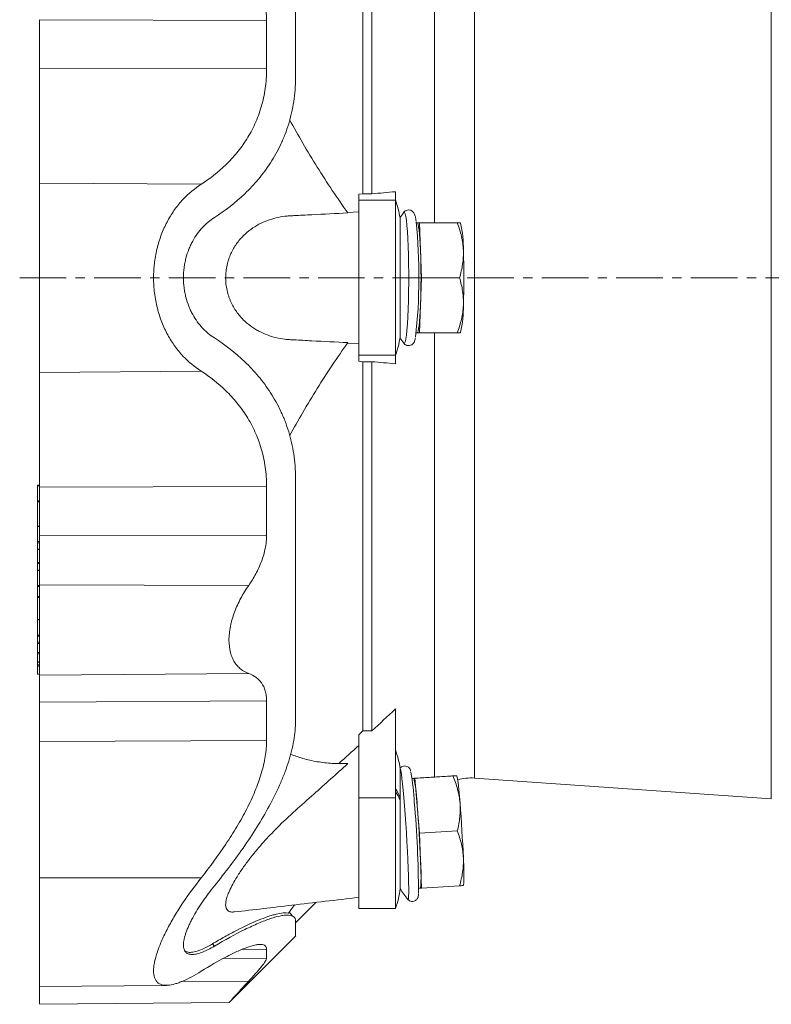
# Model space of a CAD drawing. Header units: millimetres. Extents: x -49 to 952, y -254 to 809.
# Tile 1 of 10: x -47 to 158, y -232 to 36. Entities that reach past the tile are written whole.
import ezdxf

# ---------------------------------------------------------------- set-up
doc = ezdxf.new("R2010")
doc.units = ezdxf.units.MM
doc.linetypes.add('CENTERX2', pattern=[20.32, 12.7, -2.54, 2.54, -2.54])
doc.layers.add('FORMAT', color=7, linetype='Continuous')

msp = doc.modelspace()

# ---------------------------------------------------------------- linework, layer by layer
at = {"color": 8, "linetype": 'Continuous', "lineweight": 0}
for p, q in [((158.16, -176.14), (158.16, 107.92)), ((77.26, 102.26), (77.26, -34.11)), ((66.38, 101.98), (66.38, -19.11)), ((-41.26, 36.23), (20.66, 36.03)), ((-41.26, 22.98), (20.66, 22.82)), ((-41.26, -8.31), (2.82, -8.64)), ((45.74, -12.99), (55.74, -12.99)), ((77.26, -34.11), (77.26, -170.48)), ((66.38, -49.11), (66.38, -170.19)), ((45.74, -55.23), (55.74, -55.23)), ((-41.26, -59.9), (2.82, -59.57)), ((-41.77, -90.8), (-41.26, -90.8)), ((-41.26, -91.2), (20.66, -91.03)), ((-41.77, -94.92), (-41.26, -94.92)), ((-41.77, -95.15), (-41.26, -95.15)), ((-41.77, -101.89), (-41.26, -101.89)), ((-41.26, -104.45), (20.66, -104.25)), ((-41.77, -106.01), (-41.26, -106.01)), ((-41.77, -106.37), (-41.26, -106.37)), ((-41.77, -108.16), (-41.26, -108.16)), ((-41.77, -111.76), (-41.26, -111.76)), ((-41.77, -112.03), (-41.26, -112.03)), ((-41.77, -113.91), (-41.26, -113.91)), ((-41.77, -118.03), (-41.26, -118.03)), ((-41.26, -117.84), (15.76, -117.98)), ((-41.77, -118.3), (-41.26, -118.3)), ((-41.77, -120.98), (-41.26, -120.98)), ((-41.77, -121.25), (-41.26, -121.25)), ((-41.77, -127.36), (-41.26, -127.36)), ((-41.77, -131.48), (-41.26, -131.48)), ((-41.77, -131.84), (-41.26, -131.84)), ((-41.77, -133.43), (-41.26, -133.43)), ((-41.77, -133.79), (-41.26, -133.79)), ((-41.77, -136.28), (-41.26, -136.28)), ((-41.77, -136.61), (-41.26, -136.61)), ((-41.77, -138.81), (-41.26, -138.81)), ((-41.77, -139.62), (-41.26, -139.62)), ((-41.77, -139.95), (-41.26, -139.95)), ((-41.77, -142.15), (-41.26, -142.15)), ((-41.26, -142.44), (15.76, -141.96)), ((-41.26, -149.79), (20.66, -149.45)), ((-41.26, -160.55), (20.66, -160.19)), ((45.74, -175.84), (55.74, -175.84)), ((-41.26, -197.68), (2.82, -197.67)), ((14.09, -217.17), (20.66, -217.11)), ((8.78, -219.69), (20.66, -219.59)), ((-2.68, -225.94), (15.76, -225.83))]:
    msp.add_line(p, q, dxfattribs=at)
at = {"color": 7, "linetype": 'Continuous', "lineweight": 15}
for p, q in [((46.85, 89.41), (46.85, -11.24)), ((49.32, 89.41), (49.32, -11.24)), ((55.74, -12.99), (55.74, -10.66)), ((45.74, -11.34), (46.85, -11.24)), ((45.74, -12.99), (45.74, -11.34)), ((45.74, -55.23), (45.74, -12.99)), ((46.85, -11.24), (49.32, -11.24)), ((55.74, -55.23), (55.74, -12.99)), ((45.74, -16.16), (42.68, -16.31)), ((58, -16.31), (57.97, -16.35)), ((61.67, -19.11), (61.43, -19.11)), ((62.28, -19.11), (61.67, -19.11)), ((62.58, -26.61), (62.28, -19.11)), ((62.28, -19.11), (72.61, -19.11)), ((73.47, -19.22), (73.41, -19.11)), ((62.88, -34.11), (62.58, -26.61)), ((62.58, -41.61), (62.88, -34.11)), ((62.88, -34.11), (73.22, -34.11)), ((62.28, -49.11), (62.58, -41.61)), ((61.43, -49.11), (61.67, -49.11)), ((61.67, -49.11), (62.28, -49.11)), ((62.28, -49.11), (72.61, -49.11)), ((73.41, -49.11), (73.47, -49)), ((42.68, -51.9), (45.74, -52.06)), ((57.97, -51.86), (58, -51.91)), ((45.74, -56.88), (45.74, -55.23)), ((55.74, -57.55), (55.74, -55.23)), ((46.85, -56.98), (45.74, -56.88)), ((49.32, -56.98), (46.85, -56.98)), ((46.85, -56.98), (46.85, -157.63)), ((49.32, -56.98), (49.32, -157.63)), ((-41.26, -90.67), (-41.77, -90.67)), ((-41.77, -90.8), (-41.77, -94.92)), ((-41.77, -95.15), (-41.77, -101.75)), ((-41.26, -101.77), (-41.77, -101.77)), ((-41.77, -101.89), (-41.77, -106.01)), ((-41.77, -106.37), (-41.77, -108.02)), ((-41.26, -108.04), (-41.77, -108.04)), ((-41.77, -108.16), (-41.77, -111.76)), ((-41.77, -112.03), (-41.77, -113.76)), ((-41.26, -113.79), (-41.77, -113.79)), ((-41.77, -113.91), (-41.77, -118.03)), ((-41.77, -118.3), (-41.77, -120.98)), ((-41.77, -121.25), (-41.77, -127.22)), ((-41.26, -127.23), (-41.77, -127.23)), ((-41.77, -127.36), (-41.77, -131.48)), ((-41.77, -131.84), (-41.77, -133.43)), ((-41.77, -133.79), (-41.77, -136.28)), ((-41.77, -136.61), (-41.77, -138.81)), ((-41.77, -138.84), (-41.26, -138.84)), ((-41.77, -138.86), (-41.77, -139.62)), ((-41.77, -139.95), (-41.77, -142.15)), ((-41.77, -142.19), (-41.26, -142.19)), ((55.74, -175.84), (55.74, -151.64)), ((45.74, -158.66), (46.85, -157.63)), ((46.85, -157.63), (49.32, -157.63)), ((45.74, -175.84), (45.74, -158.66)), ((42.77, -166.52), (40.29, -166.52)), ((57.03, -167.89), (57.03, -167.88)), ((60.77, -170.54), (60.24, -170.57)), ((60.46, -170.55), (70.8, -169.92)), ((60.77, -170.54), (60.46, -170.55)), ((60.46, -170.55), (60.47, -170.56)), ((61.07, -170.53), (60.77, -170.54)), ((61.07, -170.53), (71.4, -169.9)), ((61.67, -178.01), (61.07, -170.53)), ((72.47, -169.86), (72.45, -169.82)), ((77.26, -170.48), (158.16, -176.14)), ((45.74, -206), (45.74, -175.84)), ((55.74, -206), (55.74, -175.84)), ((62.28, -185.49), (61.67, -178.01)), ((62.28, -185.49), (72.61, -184.87)), ((62.58, -192.98), (62.28, -185.49)), ((62.88, -200.48), (62.58, -192.98)), ((62.06, -200.52), (62.58, -200.48)), ((62.58, -200.48), (62.88, -200.48)), ((62.88, -200.48), (73.22, -199.85)), ((74.25, -199.8), (74.28, -199.75)), ((59.16, -203.55), (59.16, -203.56)), ((26.64, -207.28), (28.21, -205.05)), ((28.52, -209.93), (34.09, -204.37)), ((45.74, -206), (55.74, -206)), ((26.88, -206.93), (27.01, -207.26)), ((10.44, -231.64), (28.59, -213.5)), ((6.42, -216.29), (5.88, -215.68)), ((-41.26, -227.27), (-6.6, -226.97)), ((-41.26, -232.14), (10.44, -231.69))]:
    msp.add_line(p, q, dxfattribs=at)
at = {"color": 8, "linetype": 'Continuous', "lineweight": 0, "flags": 128}
for points in [[(58, -51.91), (58.03, -51.95), (58.21, -51.93), (58.39, -51.56), (58.56, -50.83), (58.72, -49.77), (58.87, -48.38), (59, -46.71), (59.11, -44.79), (59.21, -42.65), (59.28, -40.33), (59.33, -37.89), (59.36, -35.38), (59.36, -32.84), (59.33, -30.32), (59.28, -27.88), (59.21, -25.57), (59.11, -23.43), (59, -21.5), (58.87, -19.83), (58.72, -18.45), (58.56, -17.38), (58.39, -16.66), (58.21, -16.28), (58.03, -16.27), (58, -16.31)], [(59.16, -203.56), (59.21, -203.57), (59.28, -203.32), (59.33, -202.72), (59.36, -201.77), (59.36, -200.5), (59.33, -198.93), (59.28, -197.09), (59.21, -195.03), (59.11, -192.78), (59, -190.38), (58.87, -187.89), (58.72, -185.36), (58.56, -182.83), (58.39, -180.36), (58.21, -178), (58.03, -175.8), (57.86, -173.8), (57.69, -172.04), (57.53, -170.55), (57.38, -169.37), (57.24, -168.52), (57.12, -168.02), (57.03, -167.88), (57.03, -167.88)]]:
    msp.add_lwpolyline(points, dxfattribs=at)
at = {"color": 7, "linetype": 'Continuous', "lineweight": 15, "flags": 128}
for points in [[(61.67, -19.11), (61.81, -19.24), (61.94, -19.62), (62.07, -20.25), (62.2, -21.12), (62.31, -22.21), (62.41, -23.5), (62.5, -24.98), (62.58, -26.61)], [(62.58, -41.61), (62.5, -43.24), (62.41, -44.71), (62.31, -46.01), (62.2, -47.1), (62.07, -47.97), (61.94, -48.6), (61.81, -48.98), (61.67, -49.11)], [(27.74, -208.14), (27.06, -207.32), (26.82, -207.02)]]:
    msp.add_lwpolyline(points, dxfattribs=at)
at = {"color": 7, "linetype": 'Continuous', "lineweight": 15}
for centre, radius, start, end in [((34.08, -21.11), 23.16, 8.3025, 20.7326), ((82.15, -34.11), 30, 143.6051, 146.9756), ((-86.19, -33.8), 148.34, 353.6136, 5.7843), ((46.29, -25.82), 27.97, 358.3879, 13.6544), ((-135.55, -34.11), 198.27, 357.8321, 2.1679), ((-123.88, -34.11), 198.27, 357.8321, 2.1679), ((46.29, -42.39), 27.97, 346.3456, 1.6121), ((34.08, -47.11), 23.16, 339.2674, 351.6975), ((82.15, -34.11), 30, 213.0286, 216.3949), ((34.08, -171), 23.16, 7.719, 20.7326), ((-0.89, -179.77), 61.83, 2.4958, 10.1598), ((20.42, -179.22), 41.27, 1.6813, 12.1472), ((25.54, -179.14), 47.84, 2.1951, 11.1846), ((76.28, -184.44), 14, 86, 104.8283), ((-221.92, -202.59), 283.95, 0.1488, 5.1544), ((-333.51, -209.44), 396.43, 2.3794, 4.5474), ((-321.82, -208.73), 396.41, 2.3793, 4.5475), ((22.02, -196.73), 40.73, 354.7177, 5.2823), ((26.91, -196.21), 47.51, 355.7239, 4.7433), ((34.08, -197.8), 23.16, 339.2674, 352.8995), ((82.15, -184.27), 30, 213.1582, 220.0023)]:
    msp.add_arc(centre, radius, start, end, dxfattribs=at)
at = {"color": 8, "linetype": 'Continuous', "lineweight": 0}
for centre, radius, start, end in [((49.78, -178.03), 7.55, 16.969, 37.8173), ((49.78, -178.82), 7.54, 16.9393, 37.8194)]:
    msp.add_arc(centre, radius, start, end, dxfattribs=at)
at = {"color": 7, "linetype": 'Continuous', "lineweight": 15}
for points, knots in [([(28.52, 20.43), (28.52, 26.5), (28.52, 32.51), (28.52, 44.27), (28.52, 50.03), (28.52, 61.2), (28.52, 66.61), (28.52, 77), (28.52, 81.97), (28.52, 86.68)], [0, 0, 0, 0, 0.25, 0.25, 0.5, 0.5, 0.75, 0.75, 1, 1, 1, 1]), ([(15.76, 49.76), (16.45, 48.75), (17.1, 47.71), (17.99, 46.07), (18.27, 45.51), (18.79, 44.37), (19.04, 43.78), (19.7, 42.02), (20.05, 40.83), (20.35, 39.32), (20.41, 39.02), (20.5, 38.41), (20.54, 38.11), (20.63, 37.21), (20.66, 36.62), (20.66, 36.03)], [0, 0, 0, 0, 0.25, 0.25, 0.375, 0.375, 0.5, 0.5, 0.75, 0.75, 0.8125, 0.8125, 0.875, 0.875, 1, 1, 1, 1]), ([(-41.26, 22.98), (-41.26, 19.81), (-41.26, 16.68), (-41.26, 10.66), (-41.26, 7.76), (-41.26, 2.38), (-41.26, -0.12), (-41.26, -4.61), (-41.26, -6.6), (-41.26, -8.31)], [0, 0, 0, 0, 0.25, 0.25, 0.5, 0.5, 0.75, 0.75, 1, 1, 1, 1]), ([(20.66, 22.82), (20.66, 20.98), (20.53, 19.2), (20.04, 15.77), (19.68, 14.1), (18.97, 11.69), (18.71, 10.89), (18.13, 9.34), (17.81, 8.58), (16.81, 6.38), (16.06, 5), (14.82, 3.03), (14.39, 2.39), (13.5, 1.15), (13.03, 0.54), (11.6, -1.21), (10.59, -2.3), (7.45, -5.36), (5.2, -7.12), (2.82, -8.64)], [0, 0, 0, 0, 0.125, 0.125, 0.25, 0.25, 0.3125, 0.3125, 0.375, 0.375, 0.5, 0.5, 0.5625, 0.5625, 0.625, 0.625, 0.75, 0.75, 1, 1, 1, 1]), ([(6.42, -17.69), (9.33, -15.83), (12.11, -13.69), (16.01, -9.95), (17.25, -8.63), (19.59, -5.82), (20.69, -4.34), (22.72, -1.19), (23.66, 0.47), (24.71, 2.69), (24.91, 3.14), (25.3, 4.05), (25.49, 4.52), (26.04, 5.93), (26.37, 6.88), (27.27, 9.81), (27.73, 11.82), (28.2, 14.97), (28.32, 16.04), (28.48, 18.22), (28.52, 19.32), (28.52, 20.43)], [0, 0, 0, 0, 0.25, 0.25, 0.375, 0.375, 0.5, 0.5, 0.625, 0.625, 0.65625, 0.65625, 0.6875, 0.6875, 0.75, 0.75, 0.875, 0.875, 0.9375, 0.9375, 1, 1, 1, 1]), ([(26.88, 8.94), (28.07, 6.82), (30.53, 2.43), (34.43, -3.98), (38.52, -10.36), (41.35, -14.41), (42.77, -16.44)], [0, 0, 0, 0, 0.2365776, 0.4890633, 0.7445293, 1, 1, 1, 1]), ([(-41.26, -59.9), (-41.26, -58.8), (-41.26, -57.43), (-41.26, -54.92), (-41.26, -54.02), (-41.26, -52.06), (-41.26, -51), (-41.26, -48.76), (-41.26, -47.58), (-41.26, -45.1), (-41.26, -43.8), (-41.26, -41.12), (-41.26, -39.75), (-41.26, -36.95), (-41.26, -35.53), (-41.26, -32.69), (-41.26, -31.27), (-41.26, -28.47), (-41.26, -27.09), (-41.26, -24.42), (-41.26, -23.12), (-41.26, -20.64), (-41.26, -19.45), (-41.26, -17.21), (-41.26, -16.16), (-41.26, -14.2), (-41.26, -13.29), (-41.26, -10.79), (-41.26, -9.42), (-41.26, -8.31)], [0, 0, 0, 0, 0.125, 0.125, 0.1875, 0.1875, 0.25, 0.25, 0.3125, 0.3125, 0.375, 0.375, 0.4375, 0.4375, 0.5, 0.5, 0.5625, 0.5625, 0.625, 0.625, 0.6875, 0.6875, 0.75, 0.75, 0.8125, 0.8125, 0.875, 0.875, 1, 1, 1, 1]), ([(2.82, -8.64), (1.05, -9.77), (-0.6, -11.14), (-2.52, -13.18), (-2.89, -13.61), (-3.63, -14.5), (-3.98, -14.96), (-5.03, -16.41), (-5.68, -17.43), (-6.86, -19.6), (-7.4, -20.75), (-8.12, -22.59), (-8.35, -23.22), (-8.76, -24.49), (-8.94, -25.13), (-9.44, -27.1), (-9.7, -28.44), (-9.92, -30.18), (-9.96, -30.53), (-10.03, -31.23), (-10.06, -31.59), (-10.12, -32.65), (-10.15, -33.36), (-10.15, -35.48), (-10.06, -36.89), (-9.8, -38.98), (-9.7, -39.68), (-9.44, -41.05), (-9.29, -41.72), (-8.79, -43.7), (-8.38, -44.97), (-7.66, -46.81), (-7.4, -47.41), (-6.86, -48.57), (-6.58, -49.13), (-5.69, -50.77), (-5.04, -51.79), (-3.99, -53.24), (-3.63, -53.71), (-2.9, -54.6), (-2.52, -55.03), (-0.61, -57.07), (1.05, -58.44), (2.82, -59.57)], [0, 0, 0, 0, 0.125, 0.125, 0.15625, 0.15625, 0.1875, 0.1875, 0.25, 0.25, 0.3125, 0.3125, 0.34375, 0.34375, 0.375, 0.375, 0.4375, 0.4375, 0.453125, 0.453125, 0.46875, 0.46875, 0.5, 0.5, 0.5625, 0.5625, 0.59375, 0.59375, 0.625, 0.625, 0.6875, 0.6875, 0.71875, 0.71875, 0.75, 0.75, 0.8125, 0.8125, 0.84375, 0.84375, 0.875, 0.875, 1, 1, 1, 1]), ([(59.34, -15.61), (59.11, -15.64), (58.67, -15.7), (58.2, -16.04), (57.98, -16.31), (57.91, -16.44), (57.89, -16.48)], [0, 0, 0, 0, 0.316252, 0.598639, 0.886032, 1, 1, 1, 1]), ([(61.38, -18.66), (61.36, -18.51), (61.29, -17.96), (61.16, -17.39), (60.99, -16.84), (60.79, -16.43), (60.47, -16.02), (59.97, -15.68), (59.55, -15.63), (59.34, -15.61)], [0, 0, 0, 0, 0.104671, 0.394083, 0.580462, 0.718557, 0.81589, 0.911621, 1, 1, 1, 1]), ([(-2.02, -34.11), (-2.02, -33.19), (-1.96, -32.29), (-1.79, -30.96), (-1.72, -30.52), (-1.55, -29.65), (-1.45, -29.21), (-1.12, -27.93), (-0.85, -27.12), (-0.39, -25.95), (-0.22, -25.57), (0.13, -24.82), (0.32, -24.46), (0.9, -23.4), (1.32, -22.75), (2.21, -21.52), (2.69, -20.94), (3.44, -20.14), (3.69, -19.88), (4.22, -19.39), (4.48, -19.15), (5.29, -18.47), (5.85, -18.06), (6.42, -17.69)], [0, 0, 0, 0, 0.125, 0.125, 0.1875, 0.1875, 0.25, 0.25, 0.375, 0.375, 0.4375, 0.4375, 0.5, 0.5, 0.625, 0.625, 0.75, 0.75, 0.8125, 0.8125, 0.875, 0.875, 1, 1, 1, 1]), ([(42.77, -16.44), (39.51, -16.6), (36.24, -16.76), (31.35, -17.01), (29.51, -17.1), (27.68, -17.19), (27.27, -17.21), (27.07, -17.22), (26.45, -17.26), (26.05, -17.3), (24.83, -17.44), (24.02, -17.59), (21.62, -18.17), (20.06, -18.75), (17.81, -19.94), (17.08, -20.39), (15.64, -21.44), (14.95, -22.02), (13.96, -23.01), (13.64, -23.35), (13.02, -24.08), (12.72, -24.47), (11.86, -25.69), (11.35, -26.57), (10.8, -27.78), (10.69, -28.03), (10.49, -28.53), (10.4, -28.79), (10.14, -29.58), (9.99, -30.12), (9.74, -31.22), (9.65, -31.79), (9.52, -32.95), (9.49, -33.53), (9.49, -34.69), (9.52, -35.27), (9.61, -36.14), (9.65, -36.42), (9.75, -36.99), (9.8, -37.27), (9.99, -38.1), (10.14, -38.64), (10.4, -39.43), (10.5, -39.69), (10.7, -40.2), (10.8, -40.44), (11.35, -41.65), (11.86, -42.53), (12.73, -43.75), (13.03, -44.14), (13.65, -44.87), (13.97, -45.21), (14.95, -46.19), (15.64, -46.77), (16.71, -47.55), (17.08, -47.8), (17.81, -48.26), (18.19, -48.47), (20.06, -49.47), (21.61, -50.04), (24, -50.62), (24.81, -50.77), (26.03, -50.92), (26.43, -50.95), (27.05, -50.99), (27.25, -51), (27.66, -51.02), (29.5, -51.11), (34.6, -51.37), (39.5, -51.61), (42.77, -51.78)], [0, 0, 0, 0, 0.125, 0.125, 0.1875, 0.195313, 0.195313, 0.203125, 0.203125, 0.21875, 0.21875, 0.25, 0.25, 0.3125, 0.3125, 0.34375, 0.34375, 0.375, 0.375, 0.390625, 0.390625, 0.40625, 0.40625, 0.4375, 0.4375, 0.445312, 0.445312, 0.453125, 0.453125, 0.46875, 0.46875, 0.484375, 0.484375, 0.5, 0.5, 0.515625, 0.515625, 0.523437, 0.523437, 0.53125, 0.53125, 0.546875, 0.546875, 0.554687, 0.554687, 0.5625, 0.5625, 0.59375, 0.59375, 0.609375, 0.609375, 0.625, 0.625, 0.65625, 0.65625, 0.671875, 0.671875, 0.6875, 0.6875, 0.75, 0.75, 0.78125, 0.78125, 0.796875, 0.796875, 0.804687, 0.804687, 0.8125, 0.875, 1, 1, 1, 1]), ([(57, -17.76), (57, -17.79), (57.01, -17.93), (57.01, -18.27), (57.01, -18.41), (57.02, -18.74), (57.02, -18.93), (57.03, -19.57), (57.03, -20.08), (57.04, -20.98), (57.04, -21.3), (57.04, -21.99), (57.04, -22.35), (57.05, -23.48), (57.05, -24.29), (57.05, -25.61), (57.05, -26.07), (57.06, -27), (57.06, -27.48), (57.06, -28.93), (57.06, -29.94), (57.06, -32.01), (57.06, -33.06), (57.06, -34.62), (57.06, -35.15), (57.06, -36.19), (57.06, -36.72), (57.06, -38.27), (57.06, -39.27), (57.06, -40.73), (57.06, -41.2), (57.05, -42.14), (57.05, -42.6), (57.05, -43.91), (57.05, -44.73), (57.04, -45.86), (57.04, -46.23), (57.04, -46.91), (57.04, -47.23), (57.03, -48.12), (57.03, -48.64), (57.02, -49.49), (57.01, -49.82), (57.01, -50.17), (57.01, -50.26), (57, -50.39), (57, -50.44), (57, -50.45)], [0, 0, 0, 0, 0.0625, 0.0625, 0.09375, 0.09375, 0.125, 0.125, 0.1875, 0.1875, 0.21875, 0.21875, 0.25, 0.25, 0.3125, 0.3125, 0.34375, 0.34375, 0.375, 0.375, 0.4375, 0.4375, 0.5, 0.5, 0.53125, 0.53125, 0.5625, 0.5625, 0.625, 0.625, 0.65625, 0.65625, 0.6875, 0.6875, 0.75, 0.75, 0.78125, 0.78125, 0.8125, 0.8125, 0.875, 0.875, 0.9375, 0.9375, 0.96875, 0.96875, 1, 1, 1, 1]), ([(72.61, -19.11), (73.07, -20.33), (73.46, -21.57), (74.02, -24.07), (74.2, -25.33), (74.25, -26.61)], [0, 0, 0, 0, 0.5, 0.5, 1, 1, 1, 1]), ([(73.35, -19.11), (73.37, -19.11), (73.4, -19.11), (73.09, -19.11), (72.74, -19.11), (72.61, -19.11)], [0, 0, 0, 0, 0.2266585, 0.7218296, 1, 1, 1, 1]), ([(74.25, -26.61), (74.28, -27.24), (74.27, -27.88), (74.2, -29.15), (74.13, -29.78), (73.86, -31.65), (73.57, -32.88), (73.22, -34.11)], [0, 0, 0, 0, 0.25, 0.25, 0.5, 0.5, 1, 1, 1, 1]), ([(-2.02, -34.11), (-2.02, -35.02), (-1.96, -35.92), (-1.79, -37.26), (-1.72, -37.7), (-1.55, -38.57), (-1.45, -39), (-1.12, -40.28), (-0.85, -41.09), (-0.39, -42.26), (-0.22, -42.65), (0.13, -43.39), (0.32, -43.76), (0.9, -44.81), (1.32, -45.47), (2.21, -46.7), (2.69, -47.27), (3.44, -48.08), (3.69, -48.33), (4.22, -48.83), (4.48, -49.06), (5.29, -49.74), (5.85, -50.15), (6.42, -50.52)], [0, 0, 0, 0, 0.125, 0.125, 0.1875, 0.1875, 0.25, 0.25, 0.375, 0.375, 0.4375, 0.4375, 0.5, 0.5, 0.625, 0.625, 0.75, 0.75, 0.8125, 0.8125, 0.875, 0.875, 1, 1, 1, 1]), ([(73.22, -34.11), (73.57, -35.33), (73.86, -36.57), (74.23, -39.07), (74.3, -40.33), (74.25, -41.61)], [0, 0, 0, 0, 0.5, 0.5, 1, 1, 1, 1]), ([(74.25, -41.61), (74.22, -42.24), (74.17, -42.88), (73.99, -44.15), (73.88, -44.78), (73.45, -46.65), (73.07, -47.88), (72.61, -49.11)], [0, 0, 0, 0, 0.25, 0.25, 0.5, 0.5, 1, 1, 1, 1]), ([(6.42, -50.52), (9.33, -52.39), (12.11, -54.53), (16.01, -58.26), (17.25, -59.59), (19.59, -62.39), (20.69, -63.87), (22.72, -67.02), (23.66, -68.69), (24.71, -70.9), (24.91, -71.35), (25.3, -72.27), (25.49, -72.73), (26.04, -74.14), (26.37, -75.1), (27.27, -78.02), (27.73, -80.04), (28.2, -83.18), (28.32, -84.25), (28.48, -86.43), (28.52, -87.53), (28.52, -88.64)], [0, 0, 0, 0, 0.25, 0.25, 0.375, 0.375, 0.5, 0.5, 0.625, 0.625, 0.65625, 0.65625, 0.6875, 0.6875, 0.75, 0.75, 0.875, 0.875, 0.9375, 0.9375, 1, 1, 1, 1]), ([(57.9, -51.74), (57.93, -51.79), (58.01, -51.95), (58.31, -52.28), (58.88, -52.59), (59.58, -52.64), (60.2, -52.41), (60.6, -52.05), (60.84, -51.7), (61.01, -51.32), (61.11, -51.02), (61.16, -50.76), (61.17, -50.69)], [0, 0, 0, 0, 0.057649, 0.155448, 0.25367, 0.353907, 0.452399, 0.541328, 0.636914, 0.756815, 0.937712, 1, 1, 1, 1]), ([(72.61, -49.11), (72.74, -49.11), (73.08, -49.11), (73.4, -49.11), (73.36, -49.11), (73.35, -49.11)], [0, 0, 0, 0, 0.278172, 0.766548, 1, 1, 1, 1]), ([(26.88, -77.15), (28.07, -75.03), (30.53, -70.64), (34.43, -64.23), (38.52, -57.85), (41.35, -53.8), (42.77, -51.78)], [0, 0, 0, 0, 0.236578, 0.489063, 0.744529, 1, 1, 1, 1]), ([(-41.26, -91.2), (-41.26, -88.03), (-41.26, -84.89), (-41.26, -78.87), (-41.26, -75.98), (-41.26, -70.59), (-41.26, -68.09), (-41.26, -63.6), (-41.26, -61.61), (-41.26, -59.9)], [0, 0, 0, 0, 0.25, 0.25, 0.5, 0.5, 0.75, 0.75, 1, 1, 1, 1]), ([(20.66, -91.03), (20.66, -89.19), (20.53, -87.42), (20.04, -83.98), (19.68, -82.32), (18.97, -79.9), (18.71, -79.11), (18.13, -77.55), (17.81, -76.8), (16.81, -74.59), (16.06, -73.21), (14.82, -71.24), (14.39, -70.6), (13.5, -69.36), (13.03, -68.76), (11.6, -67), (10.59, -65.91), (7.45, -62.85), (5.2, -61.1), (2.82, -59.57)], [0, 0, 0, 0, 0.125, 0.125, 0.25, 0.25, 0.3125, 0.3125, 0.375, 0.375, 0.5, 0.5, 0.5625, 0.5625, 0.625, 0.625, 0.75, 0.75, 1, 1, 1, 1]), ([(-41.77, -90.8), (-41.77, -90.78), (-41.77, -90.75), (-41.77, -90.71), (-41.77, -90.68), (-41.77, -90.68), (-41.77, -90.67)], [0, 0, 0, 0, 0.222977, 0.471403, 0.740262, 1, 1, 1, 1]), ([(28.52, -154.9), (28.52, -150.18), (28.52, -145.21), (28.52, -134.83), (28.52, -129.42), (28.52, -118.25), (28.52, -112.49), (28.52, -100.72), (28.52, -94.72), (28.52, -88.64)], [0, 0, 0, 0, 0.25, 0.25, 0.5, 0.5, 0.75, 0.75, 1, 1, 1, 1]), ([(-41.77, -95.15), (-41.77, -95.12), (-41.77, -95.08), (-41.77, -94.99), (-41.77, -94.95), (-41.77, -94.92)], [0, 0, 0, 0, 0.5, 0.5, 1, 1, 1, 1]), ([(-41.77, -101.89), (-41.77, -101.87), (-41.77, -101.82), (-41.77, -101.78), (-41.77, -101.77), (-41.77, -101.77), (-41.77, -101.77)], [0, 0, 0, 0, 0.308963, 0.631585, 0.883759, 1, 1, 1, 1]), ([(-41.26, -117.84), (-41.26, -116.77), (-41.26, -115.65), (-41.26, -113.38), (-41.26, -112.23), (-41.26, -109.94), (-41.26, -108.8), (-41.26, -106.57), (-41.26, -105.48), (-41.26, -104.45)], [0, 0, 0, 0, 0.25, 0.25, 0.5, 0.5, 0.75, 0.75, 1, 1, 1, 1]), ([(15.76, -117.98), (16.45, -116.97), (17.1, -115.92), (17.99, -114.28), (18.27, -113.72), (18.79, -112.58), (19.04, -112), (19.7, -110.24), (20.05, -109.05), (20.35, -107.54), (20.41, -107.23), (20.5, -106.63), (20.54, -106.33), (20.63, -105.43), (20.66, -104.83), (20.66, -104.25)], [0, 0, 0, 0, 0.25, 0.25, 0.375, 0.375, 0.5, 0.5, 0.75, 0.75, 0.8125, 0.8125, 0.875, 0.875, 1, 1, 1, 1]), ([(-41.77, -106.37), (-41.77, -106.37), (-41.77, -106.36), (-41.77, -106.31), (-41.77, -106.28), (-41.77, -106.2), (-41.77, -106.16), (-41.77, -106.08), (-41.77, -106.04), (-41.77, -106.01)], [0, 0, 0, 0, 0.25, 0.25, 0.5, 0.5, 0.75, 0.75, 1, 1, 1, 1]), ([(-41.77, -108.16), (-41.77, -108.14), (-41.77, -108.09), (-41.77, -108.05), (-41.77, -108.04), (-41.77, -108.04), (-41.77, -108.04)], [0, 0, 0, 0, 0.308963, 0.631584, 0.8837, 1, 1, 1, 1]), ([(-41.77, -112.03), (-41.77, -112), (-41.77, -111.95), (-41.77, -111.85), (-41.77, -111.8), (-41.77, -111.76)], [0, 0, 0, 0, 0.5, 0.5, 1, 1, 1, 1]), ([(-41.77, -113.91), (-41.77, -113.89), (-41.77, -113.84), (-41.77, -113.8), (-41.77, -113.79), (-41.77, -113.79)], [0, 0, 0, 0, 0.3204098, 0.6804135, 1, 1, 1, 1]), ([(-41.77, -118.3), (-41.77, -118.27), (-41.77, -118.22), (-41.77, -118.12), (-41.77, -118.07), (-41.77, -118.03)], [0, 0, 0, 0, 0.5, 0.5, 1, 1, 1, 1]), ([(-41.26, -117.84), (-41.26, -118.98), (-41.26, -120.2), (-41.26, -122.72), (-41.26, -124.03), (-41.26, -126.68), (-41.26, -128.02), (-41.26, -130.64), (-41.26, -131.92), (-41.26, -134.33), (-41.26, -135.46), (-41.26, -137.51), (-41.26, -138.42), (-41.26, -140), (-41.26, -140.66), (-41.26, -141.73), (-41.26, -142.14), (-41.26, -142.44)], [0, 0, 0, 0, 0.125, 0.125, 0.25, 0.25, 0.375, 0.375, 0.5, 0.5, 0.625, 0.625, 0.75, 0.75, 0.875, 0.875, 1, 1, 1, 1]), ([(15.76, -141.96), (14.98, -141.67), (14.27, -141.29), (13.31, -140.53), (13, -140.24), (12.57, -139.77), (12.43, -139.6), (12.16, -139.25), (12.04, -139.07), (11.68, -138.5), (11.46, -138.09), (11.18, -137.43), (11.09, -137.2), (10.93, -136.73), (10.86, -136.48), (10.53, -135.22), (10.39, -134.12), (10.39, -132.32), (10.43, -131.7), (10.56, -130.44), (10.66, -129.8), (10.85, -128.83), (10.92, -128.51), (11.08, -127.86), (11.17, -127.53), (11.45, -126.55), (11.67, -125.9), (12.15, -124.61), (12.41, -123.97), (12.99, -122.71), (13.3, -122.08), (14.27, -120.25), (14.98, -119.09), (15.76, -117.98)], [0, 0, 0, 0, 0.125, 0.125, 0.1875, 0.1875, 0.21875, 0.21875, 0.25, 0.25, 0.3125, 0.3125, 0.34375, 0.34375, 0.375, 0.375, 0.5, 0.5, 0.5625, 0.5625, 0.625, 0.625, 0.65625, 0.65625, 0.6875, 0.6875, 0.75, 0.75, 0.8125, 0.8125, 0.875, 0.875, 1, 1, 1, 1]), ([(-41.77, -120.98), (-41.77, -121.02), (-41.77, -121.07), (-41.77, -121.16), (-41.77, -121.21), (-41.77, -121.25)], [0, 0, 0, 0, 0.5, 0.5, 1, 1, 1, 1]), ([(-41.77, -127.36), (-41.77, -127.34), (-41.77, -127.29), (-41.77, -127.25), (-41.77, -127.24), (-41.77, -127.24), (-41.77, -127.24)], [0, 0, 0, 0, 0.30895, 0.631578, 0.883727, 1, 1, 1, 1]), ([(-41.77, -131.84), (-41.77, -131.84), (-41.77, -131.83), (-41.77, -131.78), (-41.77, -131.75), (-41.77, -131.67), (-41.77, -131.63), (-41.77, -131.55), (-41.77, -131.51), (-41.77, -131.48)], [0, 0, 0, 0, 0.25, 0.25, 0.5, 0.5, 0.75, 0.75, 1, 1, 1, 1]), ([(-41.77, -133.43), (-41.77, -133.43), (-41.77, -133.44), (-41.77, -133.49), (-41.77, -133.52), (-41.77, -133.6), (-41.77, -133.64), (-41.77, -133.73), (-41.77, -133.76), (-41.77, -133.79)], [0, 0, 0, 0, 0.25, 0.25, 0.5, 0.5, 0.75, 0.75, 1, 1, 1, 1]), ([(-41.77, -136.61), (-41.77, -136.58), (-41.77, -136.53), (-41.77, -136.4), (-41.77, -136.33), (-41.77, -136.28)], [0, 0, 0, 0, 0.5, 0.5, 1, 1, 1, 1]), ([(-41.77, -138.84), (-41.77, -138.84), (-41.77, -138.84), (-41.77, -138.82), (-41.77, -138.81)], [0, 0, 0, 0, 0.370554, 1, 1, 1, 1]), ([(-41.77, -139.95), (-41.77, -139.93), (-41.77, -139.87), (-41.77, -139.74), (-41.77, -139.67), (-41.77, -139.62)], [0, 0, 0, 0, 0.5, 0.5, 1, 1, 1, 1]), ([(-41.77, -142.18), (-41.77, -142.18), (-41.77, -142.18), (-41.77, -142.17), (-41.77, -142.15)], [0, 0, 0, 0, 0.370562, 1, 1, 1, 1]), ([(15.76, -141.96), (16.45, -142.21), (17.1, -142.55), (17.99, -143.19), (18.27, -143.42), (18.79, -143.95), (19.04, -144.24), (19.7, -145.17), (20.05, -145.89), (20.35, -146.92), (20.41, -147.13), (20.5, -147.57), (20.54, -147.79), (20.63, -148.48), (20.66, -148.95), (20.66, -149.45)], [0, 0, 0, 0, 0.25, 0.25, 0.375, 0.375, 0.5, 0.5, 0.75, 0.75, 0.8125, 0.8125, 0.875, 0.875, 1, 1, 1, 1]), ([(-41.26, -142.44), (-41.26, -142.72), (-41.26, -143.09), (-41.26, -144.01), (-41.26, -144.55), (-41.26, -145.81), (-41.26, -146.52), (-41.26, -148.07), (-41.26, -148.91), (-41.26, -149.79)], [0, 0, 0, 0, 0.25, 0.25, 0.5, 0.5, 0.75, 0.75, 1, 1, 1, 1]), ([(6.42, -199.87), (9.33, -196.28), (12.11, -192.61), (16.01, -186.96), (17.25, -185.07), (19.59, -181.27), (20.69, -179.37), (22.72, -175.54), (23.66, -173.61), (24.71, -171.19), (24.91, -170.71), (25.3, -169.73), (25.49, -169.25), (26.04, -167.79), (26.37, -166.83), (27.27, -163.97), (27.73, -162.1), (28.2, -159.35), (28.32, -158.44), (28.48, -156.64), (28.52, -155.76), (28.52, -154.9)], [0, 0, 0, 0, 0.25, 0.25, 0.375, 0.375, 0.5, 0.5, 0.625, 0.625, 0.65625, 0.65625, 0.6875, 0.6875, 0.75, 0.75, 0.875, 0.875, 0.9375, 0.9375, 1, 1, 1, 1]), ([(-41.26, -160.55), (-41.26, -163.01), (-41.26, -165.71), (-41.26, -171.5), (-41.26, -174.58), (-41.26, -180.97), (-41.26, -184.28), (-41.26, -190.97), (-41.26, -194.35), (-41.26, -197.68)], [0, 0, 0, 0, 0.25, 0.25, 0.5, 0.5, 0.75, 0.75, 1, 1, 1, 1]), ([(20.66, -160.19), (20.66, -161.62), (20.53, -163.08), (20.04, -166.1), (19.68, -167.64), (18.97, -170.02), (18.71, -170.82), (18.13, -172.44), (17.81, -173.25), (16.81, -175.67), (16.06, -177.28), (14.82, -179.7), (14.39, -180.5), (13.5, -182.11), (13.03, -182.92), (11.6, -185.33), (10.59, -186.91), (7.45, -191.61), (5.2, -194.67), (2.82, -197.67)], [0, 0, 0, 0, 0.125, 0.125, 0.25, 0.25, 0.3125, 0.3125, 0.375, 0.375, 0.5, 0.5, 0.5625, 0.5625, 0.625, 0.625, 0.75, 0.75, 1, 1, 1, 1]), ([(27.17, -163.99), (28.27, -164.39), (30.63, -165.26), (34.43, -166.07), (38.52, -166.56), (41.35, -166.53), (42.77, -166.52)], [0, 0, 0, 0, 0.221596, 0.479036, 0.739516, 1, 1, 1, 1]), ([(42.77, -166.52), (39.68, -169.32), (34.92, -173.62), (28.48, -179.3), (23.88, -183.56), (19.81, -187.87), (16.76, -191.49), (14.36, -194.69), (12.71, -197.14), (11.42, -199.36), (10.52, -201.15), (9.91, -202.7), (9.56, -203.99), (9.45, -205.09), (9.62, -206.2), (10.29, -206.86), (11.18, -207.06), (11.75, -206.96), (11.92, -206.93)], [0, 0, 0, 0, 0.202806, 0.312426, 0.421784, 0.505088, 0.588269, 0.639292, 0.690243, 0.728548, 0.766799, 0.797226, 0.827628, 0.858186, 0.888744, 0.944887, 0.984015, 1, 1, 1, 1]), ([(57.03, -167.88), (57.02, -167.94), (57.02, -168.16), (57.02, -168.63), (57.02, -168.74), (57.02, -168.97), (57.02, -169.1), (57.02, -169.51), (57.01, -169.81), (57.01, -170.5), (57.01, -170.88), (57.01, -171.71), (57.01, -172.16), (57, -173.59), (57, -174.65), (57, -175.82)], [0, 0, 0, 0, 0.25, 0.25, 0.3125, 0.3125, 0.375, 0.375, 0.5, 0.5, 0.625, 0.625, 0.75, 0.75, 1, 1, 1, 1]), ([(59.91, -168.56), (59.9, -168.52), (59.88, -168.4), (59.81, -168.21), (59.66, -167.9), (59.34, -167.53), (58.87, -167.25), (58.26, -167.14), (57.69, -167.29), (57.34, -167.5), (57.25, -167.61), (57.24, -167.62)], [0, 0, 0, 0, 0.078187, 0.24697, 0.400508, 0.510414, 0.628887, 0.75445, 0.88796, 0.994336, 1, 1, 1, 1]), ([(70.8, -169.92), (71.26, -169.9), (71.64, -169.87), (72.21, -169.84), (72.39, -169.83), (72.44, -169.83)], [0, 0, 0, 0, 0.5, 0.5, 1, 1, 1, 1]), ([(72.43, -169.83), (72.39, -169.84), (72.31, -169.85), (71.71, -169.88), (71.4, -169.9)], [0, 0, 0, 0, 0.477718, 1, 1, 1, 1]), ([(73.34, -177.31), (73.29, -176.67), (73.21, -176.04), (72.98, -174.77), (72.84, -174.15), (72.34, -172.3), (71.9, -171.09), (71.4, -169.9)], [0, 0, 0, 0, 0.25, 0.25, 0.5, 0.5, 1, 1, 1, 1]), ([(57.05, -200.66), (57.06, -200.65), (57.06, -200.65), (57.06, -200.11), (57.06, -199.13), (57.06, -197.7), (57.06, -195.9), (57.06, -193.77), (57.05, -191.38), (57.04, -188.77), (57.04, -186.07), (57.03, -183.29), (57.01, -180.05), (57, -177.91), (57, -176.62)], [0, 0, 0, 0, 0.050504, 0.131687, 0.215224, 0.296428, 0.379987, 0.461197, 0.544761, 0.625955, 0.709505, 0.790671, 0.874193, 1, 1, 1, 1]), ([(72.61, -184.87), (72.92, -183.63), (73.16, -182.36), (73.42, -179.83), (73.45, -178.57), (73.34, -177.31)], [0, 0, 0, 0, 0.5, 0.5, 1, 1, 1, 1]), ([(72.61, -184.87), (73.07, -186.07), (73.46, -187.28), (74.02, -189.75), (74.2, -191), (74.25, -192.28)], [0, 0, 0, 0, 0.5, 0.5, 1, 1, 1, 1]), ([(74.25, -192.28), (74.28, -192.91), (74.27, -193.55), (74.2, -194.82), (74.13, -195.46), (73.86, -197.35), (73.57, -198.6), (73.22, -199.85)], [0, 0, 0, 0, 0.25, 0.25, 0.5, 0.5, 1, 1, 1, 1]), ([(-41.26, -227.2), (-41.26, -227.16), (-41.26, -227.08), (-41.26, -225.73), (-41.26, -223.4), (-41.26, -220.12), (-41.26, -216.11), (-41.26, -211.63), (-41.26, -206.93), (-41.26, -202.26), (-41.26, -199.17), (-41.26, -197.68)], [0, 0, 0, 0, 0.096505, 0.215537, 0.336675, 0.457815, 0.576847, 0.691876, 0.801381, 0.904294, 1, 1, 1, 1]), ([(2.82, -197.67), (1.05, -199.9), (-0.6, -202.16), (-2.52, -205.03), (-2.89, -205.61), (-3.63, -206.77), (-3.98, -207.35), (-5.03, -209.09), (-5.68, -210.23), (-6.86, -212.49), (-7.4, -213.6), (-8.12, -215.23), (-8.35, -215.77), (-8.76, -216.81), (-8.94, -217.32), (-9.44, -218.8), (-9.7, -219.73), (-9.92, -220.82), (-9.96, -221.03), (-10.03, -221.45), (-10.06, -221.65), (-10.12, -222.26), (-10.15, -222.63), (-10.15, -223.69), (-10.06, -224.31), (-9.8, -225.1), (-9.7, -225.34), (-9.44, -225.77), (-9.29, -225.96), (-8.79, -226.45), (-8.38, -226.67), (-7.66, -226.88), (-7.4, -226.93), (-6.86, -226.97), (-6.58, -226.97), (-5.69, -226.91), (-5.04, -226.79), (-3.99, -226.49), (-3.63, -226.38), (-2.9, -226.11), (-2.52, -225.96), (-0.61, -225.14), (1.05, -224.24), (2.82, -223.14)], [0, 0, 0, 0, 0.125, 0.125, 0.15625, 0.15625, 0.1875, 0.1875, 0.25, 0.25, 0.3125, 0.3125, 0.34375, 0.34375, 0.375, 0.375, 0.4375, 0.4375, 0.453125, 0.453125, 0.46875, 0.46875, 0.5, 0.5, 0.5625, 0.5625, 0.59375, 0.59375, 0.625, 0.625, 0.6875, 0.6875, 0.71875, 0.71875, 0.75, 0.75, 0.8125, 0.8125, 0.84375, 0.84375, 0.875, 0.875, 1, 1, 1, 1]), ([(-2.02, -215.97), (-2.02, -215.51), (-1.96, -215), (-1.79, -214.17), (-1.72, -213.89), (-1.55, -213.29), (-1.45, -212.98), (-1.12, -212.03), (-0.85, -211.37), (-0.39, -210.34), (-0.22, -209.99), (0.13, -209.28), (0.32, -208.93), (0.9, -207.85), (1.32, -207.13), (2.21, -205.67), (2.69, -204.94), (3.44, -203.84), (3.69, -203.48), (4.22, -202.75), (4.48, -202.38), (5.29, -201.3), (5.85, -200.58), (6.42, -199.87)], [0, 0, 0, 0, 0.125, 0.125, 0.1875, 0.1875, 0.25, 0.25, 0.375, 0.375, 0.4375, 0.4375, 0.5, 0.5, 0.625, 0.625, 0.75, 0.75, 0.8125, 0.8125, 0.875, 0.875, 1, 1, 1, 1]), ([(73.22, -199.85), (73.55, -199.83), (74.14, -199.79), (74.19, -199.78), (74.21, -199.78)], [0, 0, 0, 0, 0.553783, 1, 1, 1, 1]), ([(11.92, -206.97), (17.11, -206.36), (28.38, -205.03), (39.65, -203.71), (45.74, -203)], [0, 0, 0, 0, 0.460203, 1, 1, 1, 1]), ([(59.07, -203.43), (59.08, -203.44), (59.13, -203.53), (59.37, -203.79), (59.84, -204.07), (60.45, -204.16), (61.03, -204.01), (61.45, -203.71), (61.7, -203.4), (61.84, -203.11), (61.92, -202.85), (61.98, -202.56), (62.01, -202.32), (62.02, -202.08), (62.02, -202.02)], [0, 0, 0, 0, 0.011097, 0.084266, 0.163332, 0.246974, 0.335113, 0.405574, 0.468971, 0.532184, 0.612153, 0.730336, 0.935687, 1, 1, 1, 1]), ([(26.64, -207.28), (25.81, -207.12), (24.67, -207.22), (22.9, -207.66), (22.53, -207.76), (21.76, -207.99), (21.36, -208.11), (20.14, -208.53), (19.27, -208.86), (16.56, -209.98), (14.59, -210.91), (11.96, -212.27), (11.43, -212.55), (10.35, -213.13), (9.8, -213.43), (8.15, -214.35), (7.03, -215), (5.88, -215.68)], [0, 0, 0, 0, 0.25, 0.25, 0.3125, 0.3125, 0.375, 0.375, 0.5, 0.5, 0.75, 0.75, 0.8125, 0.8125, 0.875, 0.875, 1, 1, 1, 1]), ([(6.42, -216.29), (9.33, -214.56), (12.11, -213.03), (16.01, -211.12), (17.25, -210.55), (19.59, -209.55), (20.69, -209.13), (22.72, -208.45), (23.66, -208.19), (24.71, -207.99), (24.91, -207.95), (25.3, -207.9), (25.49, -207.87), (26.04, -207.83), (26.37, -207.82), (27.27, -207.88), (27.73, -208.03), (28.2, -208.42), (28.32, -208.58), (28.48, -208.97), (28.52, -209.19), (28.52, -209.43)], [0, 0, 0, 0, 0.25, 0.25, 0.375, 0.375, 0.5, 0.5, 0.625, 0.625, 0.65625, 0.65625, 0.6875, 0.6875, 0.75, 0.75, 0.875, 0.875, 0.9375, 0.9375, 1, 1, 1, 1]), ([(28.52, -209.43), (28.52, -210.34), (28.52, -212.15), (28.52, -213.42), (28.52, -213.43), (28.52, -213.43)], [0, 0, 0, 0, 0.371871, 0.745758, 1, 1, 1, 1]), ([(-2.02, -215.97), (-2.02, -216.42), (-1.96, -216.82), (-1.79, -217.32), (-1.72, -217.47), (-1.55, -217.75), (-1.45, -217.88), (-1.12, -218.2), (-0.85, -218.35), (-0.39, -218.5), (-0.22, -218.53), (0.13, -218.57), (0.32, -218.58), (0.9, -218.55), (1.32, -218.49), (2.21, -218.26), (2.69, -218.11), (3.44, -217.81), (3.69, -217.7), (4.22, -217.47), (4.48, -217.34), (5.29, -216.93), (5.85, -216.63), (6.42, -216.29)], [0, 0, 0, 0, 0.125, 0.125, 0.1875, 0.1875, 0.25, 0.25, 0.375, 0.375, 0.4375, 0.4375, 0.5, 0.5, 0.625, 0.625, 0.75, 0.75, 0.8125, 0.8125, 0.875, 0.875, 1, 1, 1, 1]), ([(5.88, -215.68), (5.14, -216.1), (3.67, -216.92), (1.77, -217.68), (0.19, -218.01), (-0.94, -217.99), (-1.43, -217.67), (-1.62, -217.55)], [0, 0, 0, 0, 0.232864, 0.465511, 0.667416, 0.869081, 1, 1, 1, 1]), ([(20.66, -217.11), (20.66, -216.7), (20.53, -216.4), (20.04, -215.97), (19.68, -215.85), (18.97, -215.81), (18.71, -215.82), (18.13, -215.88), (17.81, -215.94), (16.81, -216.16), (16.06, -216.38), (14.82, -216.83), (14.39, -217), (13.5, -217.37), (13.03, -217.57), (11.6, -218.22), (10.59, -218.72), (7.45, -220.36), (5.2, -221.66), (2.82, -223.14)], [0, 0, 0, 0, 0.125, 0.125, 0.25, 0.25, 0.3125, 0.3125, 0.375, 0.375, 0.5, 0.5, 0.5625, 0.5625, 0.625, 0.625, 0.75, 0.75, 1, 1, 1, 1]), ([(15.76, -225.83), (16.45, -225.07), (17.1, -224.36), (17.99, -223.36), (18.27, -223.04), (18.79, -222.42), (19.04, -222.13), (19.7, -221.3), (20.05, -220.83), (20.35, -220.35), (20.41, -220.26), (20.5, -220.09), (20.54, -220.01), (20.63, -219.8), (20.66, -219.68), (20.66, -219.59)], [0, 0, 0, 0, 0.25, 0.25, 0.375, 0.375, 0.5, 0.5, 0.75, 0.75, 0.8125, 0.8125, 0.875, 0.875, 1, 1, 1, 1]), ([(-41.26, -227.27), (-41.26, -227.8), (-41.26, -229.31), (-41.26, -230.96), (-41.26, -232.08), (-41.26, -232.02), (-41.26, -232.01)], [0, 0, 0, 0, 0.171524, 0.484468, 0.810678, 1, 1, 1, 1]), ([(10.44, -231.64), (10.42, -231.65), (10.38, -231.7), (10.64, -231.42), (11.15, -230.85), (11.93, -229.99), (12.95, -228.87), (14.22, -227.48), (15.24, -226.38), (15.76, -225.83)], [0, 0, 0, 0, 0.061735, 0.207584, 0.357532, 0.506828, 0.659399, 0.828163, 1, 1, 1, 1])]:
    msp.add_open_spline(points, degree=3, knots=knots, dxfattribs=at)
for points in [[(-41.26, 22.98), (-41.26, 27.46), (-41.26, 31.88), (-41.26, 36.23)], [(20.66, 22.82), (20.66, 27.28), (20.66, 31.69), (20.66, 36.03)], [(49.32, -11.24), (51.46, -11.04), (53.6, -10.85), (55.74, -10.66)], [(55.74, -57.55), (53.6, -57.36), (51.46, -57.17), (49.32, -56.98)], [(-41.26, -91.2), (-41.26, -95.67), (-41.26, -100.09), (-41.26, -104.45)], [(20.66, -91.03), (20.66, -95.49), (20.66, -99.9), (20.66, -104.25)], [(-41.26, -160.55), (-41.26, -157.08), (-41.26, -153.49), (-41.26, -149.79)], [(20.66, -160.19), (20.66, -156.73), (20.66, -153.14), (20.66, -149.45)], [(49.32, -157.63), (51.46, -155.63), (53.6, -153.64), (55.74, -151.64)], [(45.74, -161.61), (43.92, -163.25), (42.1, -164.88), (40.29, -166.52)], [(57, -175.82), (56.99, -176.09), (56.99, -176.35), (57, -176.62)], [(20.66, -217.11), (20.66, -218.11), (20.66, -218.94), (20.66, -219.59)]]:
    msp.add_open_spline(points, degree=3, dxfattribs=at)
at = {"layer": 'FORMAT', "linetype": 'CENTERX2', "lineweight": 0}
msp.add_line((-46.63, -34.11), (359.18, -34.11), dxfattribs=at)

doc.saveas('drawing.dxf')
